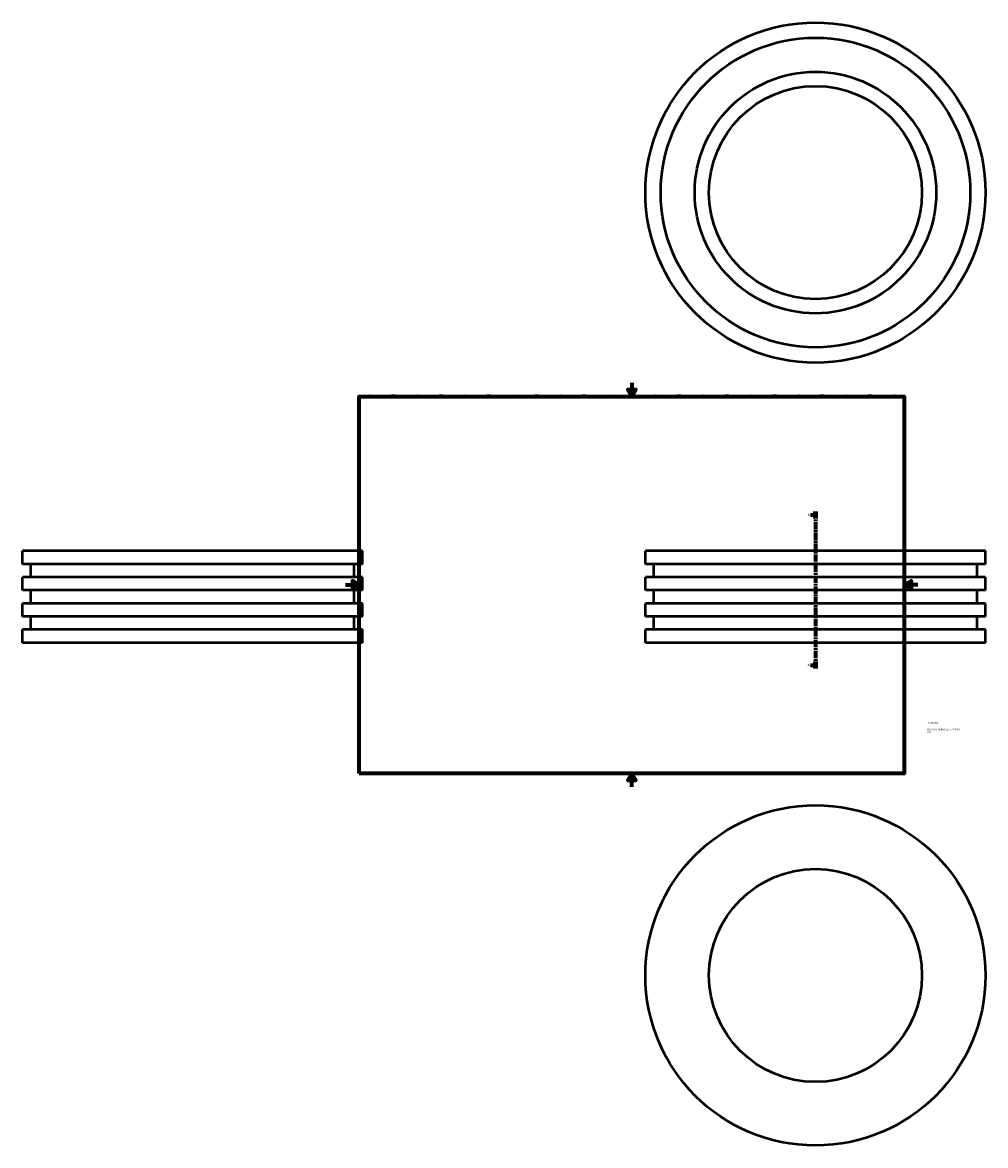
# Model space of a CAD drawing. Header units: millimetres. Extents: x -475 to 1924, y -527 to 1123.
# Tile 1 of 3: x -475 to 941, y -527 to 1123. Entities that reach past the tile are written whole.
import ezdxf

# ---------------------------------------------------------------- set-up
doc = ezdxf.new("R2010")
doc.units = ezdxf.units.MM
doc.linetypes.add('CHAIN', pattern=[0.3543, 0.2362, -0.0295, 0.0591, -0.0295])
for name, color, linetype, lineweight in [('Border (ISO)', 7, 'Continuous', 70), ('Section Line (ISO)', 7, 'CHAIN', 70), ('Title (ISO)', 7, 'Continuous', 50), ('Visible (ISO)', 7, 'Continuous', 50)]:
    doc.layers.add(name, color=color, linetype=linetype, lineweight=lineweight)
doc.styles.add('Label Text (ISO)', font='tahoma.ttf')
doc.styles.add('Note Text (ISO)', font='tahoma.ttf')

# ---------------------------------------------------------------- blocks, each defined once
blk = doc.blocks.new('Borders Default Border')
at = {"layer": 'Border (ISO)'}
for p, q in [((70.1, 574), (70.1, 576.9)), ((140.2, 574), (140.2, 576.9)), ((210.2, 574), (210.2, 576.9)), ((280.3, 574), (280.3, 576.9)), ((350.4, 574), (350.4, 576.9)), ((490.6, 574), (490.6, 576.9)), ((560.7, 574), (560.7, 576.9)), ((630.8, 574), (630.8, 576.9)), ((700.8, 574), (700.8, 576.9)), ((770.9, 574), (770.9, 576.9)), ((20, 519.7), (17.1, 519.7)), ((821, 519.7), (823.9, 519.7)), ((20, 445.5), (17.1, 445.5)), ((821, 445.5), (823.9, 445.5)), ((20, 371.2), (17.1, 371.2)), ((821, 371.2), (823.9, 371.2)), ((20, 222.7), (17.1, 222.7)), ((821, 222.7), (823.9, 222.7)), ((20, 148.5), (17.1, 148.5)), ((821, 148.5), (823.9, 148.5)), ((20, 74.3), (17.1, 74.3)), ((821, 74.3), (823.9, 74.3)), ((70.1, 20), (70.1, 17.1)), ((140.2, 20), (140.2, 17.1)), ((210.2, 20), (210.2, 17.1)), ((280.3, 20), (280.3, 17.1)), ((350.4, 20), (350.4, 17.1)), ((490.6, 20), (490.6, 17.1)), ((560.7, 20), (560.7, 17.1)), ((630.8, 20), (630.8, 17.1)), ((700.8, 20), (700.8, 17.1)), ((770.9, 20), (770.9, 17.1))]:
    blk.add_line(p, q, dxfattribs=at)
at = {"layer": 'Border (ISO)', "flags": 128}
for points in [[(420.5, 594), (420.5, 574), (414.7, 584), (426.3, 584), (420.5, 574)], [(20, 20), (20, 574), (821, 574), (821, 20), (20, 20)], [(0, 297), (20, 297), (10, 302.8), (10, 291.2), (20, 297)], [(841, 297), (821, 297), (831, 302.8), (831, 291.2), (821, 297)], [(420.5, 0), (420.5, 20), (414.7, 10), (426.3, 10), (420.5, 20)]]:
    blk.add_lwpolyline(points, dxfattribs=at)
at = {"layer": 'Border (ISO)', "color": 232, "true_color": 0xca0064, "char_height": 2.5, "attachment_point": 7, "style": 'Note Text (ISO)'}
for s, insert in [('1', (34.5, 574.4)), ('2', (104.4, 574.4)), ('3', (174.4, 574.3)), ('4', (244.4, 574.4)), ('6', (384.7, 574.3)), ('7', (454.8, 574.4)), ('8', (524.8, 574.3)), ('9', (594.9, 574.4)), ('10', (664.3, 574.3)), ('11', (734.4, 574.4)), ('12', (804.5, 574.4)), ('5', (314.6, 574.3)), ('A', (17.3, 555.6)), ('A', (821.6, 555.6)), ('B', (17.6, 481.4)), ('B', (821.9, 481.4)), ('C', (17.4, 407.1)), ('C', (821.7, 407.1)), ('D', (17.4, 332.9)), ('D', (821.7, 332.9)), ('E', (17.6, 258.6)), ('E', (821.9, 258.6)), ('F', (17.7, 184.4)), ('F', (822, 184.4)), ('G', (17.3, 110.1)), ('G', (821.6, 110.1)), ('H', (17.4, 35.9)), ('H', (821.7, 35.9)), ('1', (34.5, 17.1)), ('2', (104.4, 17.1)), ('3', (174.4, 17)), ('4', (244.4, 17.1)), ('5', (314.6, 17)), ('6', (384.7, 17)), ('7', (454.8, 17.1)), ('8', (524.8, 17)), ('9', (594.9, 17.1)), ('10', (664.3, 17)), ('11', (734.4, 17.1)), ('12', (804.5, 17.1))]:
    blk.add_mtext(s, dxfattribs=dict(at, insert=insert))
blk = doc.blocks.new('Title Blocks ISO')
at = {"layer": 'Title (ISO)', "color": 232, "true_color": 0xca0064, "style": 'Note Text (ISO)'}
for tag, p in [('PART_NUMBER_001', (34.1, 73.1)), ('DESCRIPTION_001', (33.8, 63.4)), ('DESCRIPTION_002', (33.9, 59.2))]:
    blk.add_attdef(tag, p, '', height=2.5, dxfattribs=at)
blk = doc.blocks.new('2dTransSection0')
at = {"layer": 'Section Line (ISO)', "linetype": 'Continuous'}
for p, q in [((683.4, 399.8), (688, 399.8)), ((690.5, 399.8), (688, 400.3)), ((688, 400.3), (688, 399.3)), ((688, 399.8), (690.5, 399.8)), ((688, 399.3), (690.5, 399.8)), ((683.4, 179.2), (688, 179.2)), ((690.5, 179.2), (688, 179.7)), ((688, 179.7), (688, 178.7)), ((688, 179.2), (690.5, 179.2)), ((688, 178.7), (690.5, 179.2))]:
    blk.add_line(p, q, dxfattribs=at)
at = {"layer": 'Section Line (ISO)', "linetype": 'CHAIN', "ltscale": 44.45982}
blk.add_line((690.5, 404.8), (690.5, 174.2), dxfattribs=at)
at = {"layer": 'Section Line (ISO)', "linetype": 'Continuous', "lineweight": 140}
for p, q in [((690.5, 404.8), (690.5, 394.7)), ((690.5, 184.3), (690.5, 174.2))]:
    blk.add_line(p, q, dxfattribs=at)
at = {"layer": 'Section Line (ISO)', "linetype": 'Continuous', "flags": 128}
for points in [[(688, 399.3), (690.5, 399.8), (688, 400.3), (688, 399.3)], [(688, 178.7), (690.5, 179.2), (688, 179.7), (688, 178.7)]]:
    blk.add_lwpolyline(points, dxfattribs=at)
at = {"layer": 'Section Line (ISO)'}
for points in [[(688, 399.3), (690.5, 399.8), (688, 400.3), (688, 399.3)], [(688, 178.7), (690.5, 179.2), (688, 179.7), (688, 178.7)]]:
    blk.add_solid(points, dxfattribs=at)
at = {"layer": 'Section Line (ISO)', "char_height": 3.5, "attachment_point": 7, "style": 'Label Text (ISO)'}
for insert in [(679.1, 398), (679.1, 177.5)]:
    blk.add_mtext('A', dxfattribs=dict(at, insert=insert))

msp = doc.modelspace()

# ---------------------------------------------------------------- linework, layer by layer
at = {"layer": 'Visible (ISO)'}
for p, q in [((24.959, 346.927), (-475.041, 346.927)), ((-475.041, 327.642), (-475.041, 346.927)), ((24.959, 327.642), (24.959, 346.927)), ((940.531, 346.927), (440.531, 346.927)), ((440.531, 327.642), (440.531, 346.927)), ((940.531, 327.642), (940.531, 346.927)), ((24.959, 327.642), (-475.041, 327.642)), ((-462.541, 308.356), (-462.541, 327.642)), ((12.459, 308.356), (12.459, 327.642)), ((940.531, 327.642), (440.531, 327.642)), ((453.031, 308.356), (453.031, 327.642)), ((928.031, 308.356), (928.031, 327.642)), ((24.959, 308.356), (-475.041, 308.356)), ((-475.041, 289.07), (-475.041, 308.356)), ((24.959, 289.07), (24.959, 308.356)), ((940.531, 308.356), (440.531, 308.356)), ((440.531, 289.07), (440.531, 308.356)), ((940.531, 289.07), (940.531, 308.356)), ((24.959, 289.07), (-475.041, 289.07)), ((-462.541, 269.785), (-462.541, 289.07)), ((12.459, 269.785), (12.459, 289.07)), ((940.531, 289.07), (440.531, 289.07)), ((453.031, 269.785), (453.031, 289.07)), ((928.031, 269.785), (928.031, 289.07)), ((24.959, 269.785), (-475.041, 269.785)), ((-475.041, 250.499), (-475.041, 269.785)), ((24.959, 250.499), (24.959, 269.785)), ((940.531, 269.785), (440.531, 269.785)), ((440.531, 250.499), (440.531, 269.785)), ((940.531, 250.499), (940.531, 269.785)), ((24.959, 250.499), (-475.041, 250.499)), ((-462.541, 231.213), (-462.541, 250.499)), ((12.459, 231.213), (12.459, 250.499)), ((940.531, 250.499), (440.531, 250.499)), ((453.031, 231.213), (453.031, 250.499)), ((928.031, 231.213), (928.031, 250.499)), ((24.959, 231.213), (-475.041, 231.213)), ((-475.041, 211.927), (-475.041, 231.213)), ((24.959, 211.927), (24.959, 231.213)), ((940.531, 231.213), (440.531, 231.213)), ((440.531, 211.927), (440.531, 231.213)), ((940.531, 211.927), (940.531, 231.213)), ((24.959, 211.927), (-475.041, 211.927)), ((940.531, 211.927), (440.531, 211.927))]:
    msp.add_line(p, q, dxfattribs=at)
for centre, radius in [((690.531, 873.482), 250), ((690.531, 873.482), 227.5), ((690.531, 873.482), 177.5), ((690.531, 873.482), 156.5), ((690.531, -276.971), 250), ((690.531, -276.971), 156.5)]:
    msp.add_circle(centre, radius, dxfattribs=at)

# ---------------------------------------------------------------- block references
msp.add_blockref('Borders Default Border', (0, 0))
msp.add_blockref('Title Blocks ISO', (821, 20)).add_auto_attribs({'PART_NUMBER_001': '37020355', 'DESCRIPTION_001': 'PLASSON MAN HOLE ADAPTOR', 'DESCRIPTION_002': '355'})
at = {"layer": 'Section Line (ISO)'}
msp.add_blockref('2dTransSection0', (0, 0), dxfattribs=at)

doc.saveas('drawing.dxf')
